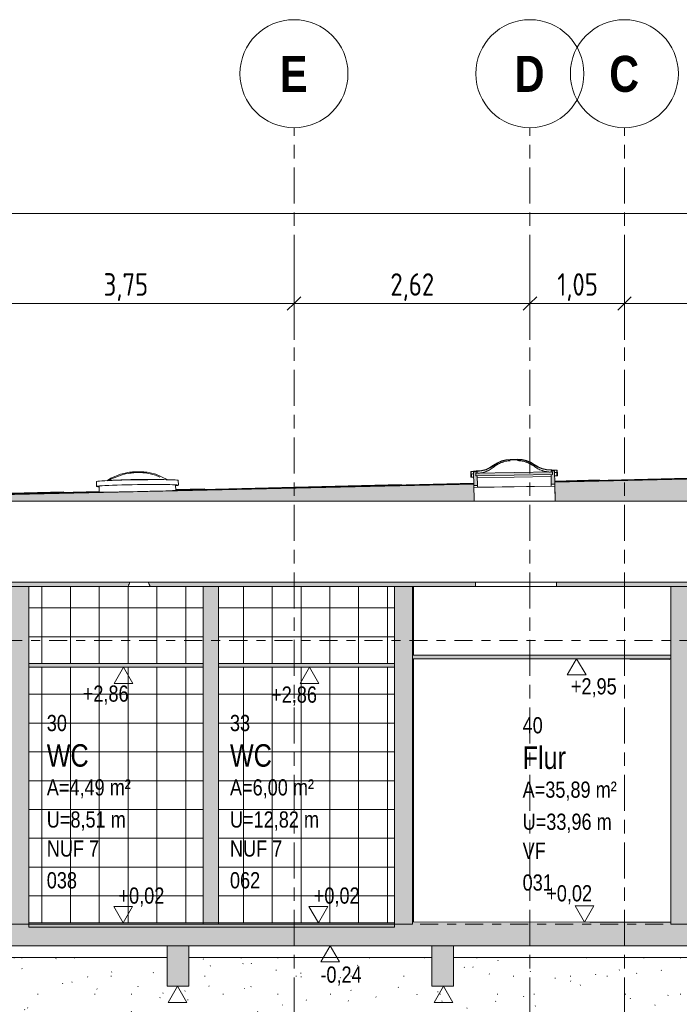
# Model space of a CAD drawing. Header units: metres. Extents: x -28 to 176, y -14 to 869.
# Tile 57 of 60: x 85 to 92, y -4 to 7. Entities that reach past the tile are written whole.
import ezdxf

# ---------------------------------------------------------------- set-up
doc = ezdxf.new("R2010")
doc.units = ezdxf.units.M
doc.linetypes.add('_Ebene_', pattern=[0.4, 0.2, -0.1, 0, -0.1])
doc.linetypes.add('_Rasterlinie_', pattern=[0.75, 0.4, -0.1, 0.15, -0.1])
for name, color, linetype, lineweight in [('A_Bem', 7, 'Continuous', 5), ('A_Bem-100', 7, 'Continuous', 5), ('A_Ebenen', 130, 'Continuous', 5), ('A_Fenster', 45, 'Continuous', 5), ('A_Geschossdecken', 7, 'Continuous', 5), ('A_Geschossdecken_Oberflächenschraffur', 7, 'Continuous', 5), ('A_Geschossdecken_Schraffur', 7, 'Continuous', 5), ('A_Hoehenkoten', 124, 'Continuous', 5), ('A_Linien_Feine Linien', 7, 'Continuous', 5), ('A_Raster', 128, 'Continuous', 5), ('A_Raum-Txt', 16, 'Continuous', 5), ('A_Skelettbau_Tragwerk Stahlbeton', 142, 'Continuous', 5), ('A_Wand', 244, 'Continuous', 5), ('A_Wand_Schraff', 1, 'Continuous', 5), ('A_Wände_Oberflächenschraffur', 244, 'Continuous', 5)]:
    doc.layers.add(name, color=color, linetype=linetype, lineweight=lineweight)
doc.styles.add('Arial', font='arial.ttf', dxfattribs={"width": 0.8, "height": 0.18})
doc.styles.add('Arial Narrow_B', font='txt', dxfattribs={"height": 0.4})
doc.styles.add('Arial_B', font='txt', dxfattribs={"width": 0.8, "height": 0.25})
doc.styles.add('ISOCPEUR_1', font='isocpeur.ttf', dxfattribs={"width": 0.8, "height": 0.25})
doc.dimstyles.new('BLB-Standard_2_5_Aussen', dxfattribs={"dimscale": 0.3048, "dimtxt": 0.248995, "dimasz": 0.492126, "dimexe": 1.32874, "dimexo": 0.0625, "dimgap": 0.032808, "dimtad": 1, "dimrnd": 0.001, "dimzin": 0, "dimdsep": 46, "dimtxsty": 'ISOCPEUR_1', "dimblk1": 'OBLIQUE', "dimblk2": 'OBLIQUE', "dimsah": 1, "dimcen": 0.09, "dimdle": 0.164042, "dimazin": 0, "dimtfac": 1, "dimtdec": 4, "dimtix": 1, "dimtmove": 0, "dimatfit": 3, "dimfxl": 1.32874, "dimfxlon": 1, "dimtvp": 1, "dimtolj": 1, "dimtzin": 0, "dimarcsym": 2})
pattern_1 = [(0, (89.25818, 18.958), (0, 0.32), []), (90, (89.2581758, 18.958), (-0.002, 1e-19), [])]
pattern_2 = [(0, (65.62118, 18.958), (0, 0.32), []), (90, (65.62118, 18.958), (-0.32, 2e-17), [])]

# ---------------------------------------------------------------- blocks, each defined once
blk = doc.blocks.new('FE Dachkuppel rechteckig - 2400 x 900-8070050-D')
at = {"layer": 'A_Fenster', "lineweight": 9}
for points in [[(17.697, 2.193), (17.702, 2.194), (17.701, 2.229), (17.766, 2.235), (17.816, 2.24), (17.865, 2.253), (17.91, 2.273), (17.993, 2.327), (18.038, 2.347), (18.085, 2.359), (18.133, 2.364), (18.226, 2.365), (18.263, 2.362), (18.311, 2.351), (18.356, 2.333), (18.44, 2.282), (18.487, 2.263), (18.536, 2.252), (18.651, 2.245), (18.652, 2.209), (18.657, 2.209), (18.656, 2.249), (18.586, 2.253), (18.537, 2.256), (18.488, 2.267), (18.443, 2.286), (18.358, 2.337), (18.312, 2.356), (18.264, 2.367), (18.215, 2.37), (18.133, 2.369), (18.084, 2.364), (18.036, 2.352), (17.991, 2.331), (17.908, 2.277), (17.863, 2.257), (17.815, 2.245), (17.696, 2.233), (17.696, 2.208)], [(17.752, 2.185), (18.602, 2.199), (18.601, 2.229), (17.751, 2.215), (17.751, 2.208)]]:
    blk.add_hatch(color=253, dxfattribs=at).paths.add_polyline_path(points, flags=0)
h = blk.add_hatch(color=253, dxfattribs=at)
h.paths.add_polyline_path([(17.729, 2.079), (17.769, 2.08), (17.767, 2.185), (17.752, 2.185), (17.751, 2.215), (17.766, 2.215), (17.766, 2.23), (17.726, 2.226), (17.726, 2.208)], flags=0)
h.paths.add_polyline_path([(18.588, 2.093), (18.628, 2.094), (18.626, 2.24), (18.586, 2.243), (18.586, 2.228), (18.601, 2.229), (18.602, 2.199), (18.587, 2.198)], flags=0)
at = {"layer": 'A_Fenster', "color": 250, "lineweight": 9}
for p, q in [((18.215, 2.37), (18.133, 2.369)), ((18.133, 2.364), (18.215, 2.365)), ((17.756, 2.24), (17.696, 2.233)), ((17.696, 2.233), (17.697, 2.193)), ((17.696, 2.233), (17.696, 2.211)), ((17.696, 2.211), (17.697, 2.171)), ((17.697, 2.193), (17.702, 2.194)), ((17.697, 2.171), (17.697, 2.193)), ((17.701, 2.229), (17.756, 2.235)), ((17.702, 2.194), (17.701, 2.229)), ((17.702, 2.206), (17.726, 2.21)), ((17.702, 2.206), (17.727, 2.207)), ((17.702, 2.194), (17.702, 2.171)), ((17.766, 2.23), (17.726, 2.226)), ((17.726, 2.226), (17.729, 2.079)), ((17.726, 2.226), (17.726, 2.204)), ((17.726, 2.204), (17.728, 2.1)), ((18.601, 2.229), (17.751, 2.215)), ((17.752, 2.185), (17.751, 2.215)), ((17.751, 2.215), (17.766, 2.215)), ((17.751, 2.215), (17.752, 2.185)), ((17.752, 2.185), (18.602, 2.199)), ((17.766, 2.24), (17.756, 2.24)), ((17.756, 2.235), (17.766, 2.235)), ((17.756, 2.229), (17.756, 2.235)), ((17.766, 2.215), (17.766, 2.23)), ((18.596, 2.253), (18.586, 2.253)), ((18.586, 2.248), (18.596, 2.248)), ((18.626, 2.24), (18.586, 2.243)), ((18.586, 2.243), (18.586, 2.228)), ((18.586, 2.243), (18.586, 2.228)), ((18.586, 2.228), (18.601, 2.229)), ((18.602, 2.199), (18.587, 2.198)), ((18.587, 2.198), (18.588, 2.093)), ((18.587, 2.198), (18.587, 2.177)), ((18.656, 2.249), (18.596, 2.253)), ((18.596, 2.248), (18.651, 2.245)), ((18.596, 2.248), (18.596, 2.243)), ((18.601, 2.229), (18.602, 2.199)), ((18.602, 2.199), (18.601, 2.229)), ((18.628, 2.094), (18.626, 2.24)), ((18.626, 2.224), (18.651, 2.222)), ((18.626, 2.221), (18.651, 2.222)), ((18.651, 2.245), (18.652, 2.209)), ((18.651, 2.222), (18.651, 2.245)), ((18.651, 2.222), (18.652, 2.186)), ((18.652, 2.209), (18.657, 2.209)), ((18.652, 2.186), (18.652, 2.209)), ((18.657, 2.209), (18.656, 2.249)), ((18.657, 2.209), (18.657, 2.186)), ((17.697, 2.171), (17.727, 2.171)), ((17.702, 2.171), (17.727, 2.171)), ((17.729, 2.079), (17.769, 2.08)), ((17.767, 2.185), (17.752, 2.185)), ((17.769, 2.08), (17.767, 2.185)), ((18.587, 2.177), (17.767, 2.164)), ((17.769, 2.059), (17.769, 2.08)), ((18.587, 2.177), (18.589, 2.072)), ((18.588, 2.093), (18.628, 2.094)), ((18.588, 2.093), (18.589, 2.072)), ((18.627, 2.186), (18.652, 2.186)), ((18.627, 2.186), (18.657, 2.186)), ((18.629, 2.072), (18.628, 2.094)), ((17.729, 2.057), (18.629, 2.072)), ((18.589, 2.072), (17.769, 2.059))]:
    blk.add_line(p, q, dxfattribs=at)
at = {"layer": 'A_Fenster', "color": 250, "lineweight": 9, "flags": 128}
for points in [[(17.949, 2.304), (17.908, 2.277), (17.863, 2.257), (17.815, 2.245), (17.766, 2.24)], [(17.766, 2.235), (17.816, 2.24), (17.865, 2.253), (17.91, 2.273), (17.953, 2.3)], [(18.133, 2.369), (18.084, 2.364), (18.036, 2.352), (17.991, 2.331), (17.949, 2.304)], [(17.953, 2.3), (17.993, 2.327), (18.038, 2.347), (18.085, 2.359), (18.133, 2.364)], [(18.4, 2.312), (18.358, 2.337), (18.312, 2.356), (18.264, 2.367), (18.215, 2.37)], [(18.215, 2.365), (18.263, 2.362), (18.311, 2.351), (18.356, 2.333), (18.397, 2.308)], [(18.397, 2.308), (18.44, 2.282), (18.487, 2.263), (18.536, 2.252), (18.586, 2.248)], [(18.586, 2.253), (18.537, 2.256), (18.488, 2.267), (18.443, 2.286), (18.4, 2.312)]]:
    blk.add_lwpolyline(points, dxfattribs=at)
at = {"layer": 'A_Fenster', "color": 250, "lineweight": 9}
for points, knots in [([(17.953, 2.285), (17.959, 2.29), (17.972, 2.3), (17.993, 2.313), (18.015, 2.324), (18.034, 2.332), (18.049, 2.338), (18.065, 2.343), (18.085, 2.348), (18.109, 2.352), (18.125, 2.353), (18.133, 2.353)], [0, 0, 0, 0, 0.125, 0.25, 0.375, 0.5, 0.5625, 0.625, 0.75, 0.875, 1, 1, 1, 1]), ([(18.215, 2.355), (18.223, 2.354), (18.24, 2.354), (18.264, 2.35), (18.284, 2.346), (18.299, 2.342), (18.311, 2.338), (18.323, 2.334), (18.338, 2.328), (18.356, 2.319), (18.377, 2.306), (18.391, 2.297), (18.398, 2.292)], [-1, -1, -1, -1, -0.875, -0.75, -0.625, -0.5625, -0.5, -0.4375, -0.375, -0.25, -0.125, 0, 0, 0, 0]), ([(17.775, 2.214), (17.78, 2.215), (17.794, 2.216), (17.816, 2.22), (17.837, 2.225), (17.853, 2.23), (17.865, 2.234), (17.877, 2.239), (17.892, 2.246), (17.911, 2.256), (17.932, 2.269), (17.946, 2.279), (17.953, 2.285)], [0.0431953, 0.0431953, 0.0431953, 0.0431953, 0.125, 0.25, 0.375, 0.4375, 0.5, 0.5625, 0.625, 0.75, 0.875, 1, 1, 1, 1]), ([(18.398, 2.292), (18.404, 2.287), (18.418, 2.277), (18.44, 2.264), (18.463, 2.253), (18.483, 2.246), (18.499, 2.241), (18.515, 2.236), (18.536, 2.232), (18.558, 2.229), (18.572, 2.228), (18.577, 2.228)], [-1, -1, -1, -1, -0.875, -0.75, -0.625, -0.5, -0.4375, -0.375, -0.25, -0.125, -0.043414, -0.043414, -0.043414, -0.043414])]:
    blk.add_open_spline(points, degree=3, knots=knots, dxfattribs=at)
blk = doc.blocks.new('FE Dachkuppel rund - Ø_850 _1000_-8070057-D')
at = {"layer": 'A_Fenster', "color": 250, "lineweight": 9}
for p, q in [((13.536, 2.121), (13.537, 2.067)), ((13.536, 2.121), (13.536, 2.121)), ((13.7, 2.135), (13.607, 2.129)), ((14.376, 2.142), (14.283, 2.144)), ((14.418, 2.022), (14.417, 2.086)), ((14.447, 2.082), (14.446, 2.136)), ((13.542, 2.067), (13.542, 2.067)), ((13.567, 2.072), (13.568, 2.003))]:
    blk.add_line(p, q, dxfattribs=at)
at = {"layer": 'A_Fenster', "color": 250, "lineweight": 9, "flags": 128}
for points in [[(14.331, 2.143), (14.195, 2.203), (14.133, 2.219), (14.099, 2.225), (14.078, 2.228), (14.063, 2.229), (14.052, 2.23), (14.044, 2.231), (14.038, 2.231), (14.033, 2.232), (14.028, 2.232), (14.025, 2.232), (14.022, 2.232), (14.019, 2.232), (14.016, 2.232), (14.014, 2.232), (14.012, 2.232), (14.011, 2.232), (14.009, 2.232), (14.007, 2.232), (14.006, 2.232), (14.005, 2.232), (14.004, 2.232), (14.003, 2.232), (14.001, 2.232), (14, 2.232), (13.999, 2.232), (13.999, 2.232), (13.998, 2.232), (13.997, 2.232), (13.996, 2.232), (13.995, 2.232), (13.994, 2.232), (13.994, 2.232), (13.993, 2.232), (13.992, 2.232), (13.991, 2.232), (13.991, 2.232), (13.99, 2.232), (13.989, 2.232), (13.988, 2.232), (13.988, 2.232), (13.987, 2.232), (13.986, 2.232), (13.985, 2.232), (13.985, 2.232), (13.984, 2.232), (13.983, 2.232), (13.982, 2.232), (13.981, 2.232), (13.98, 2.232), (13.979, 2.232), (13.978, 2.232), (13.977, 2.232), (13.976, 2.232), (13.975, 2.232), (13.974, 2.232), (13.972, 2.232), (13.971, 2.232), (13.969, 2.232), (13.968, 2.232), (13.966, 2.231), (13.964, 2.231), (13.961, 2.231), (13.959, 2.231), (13.956, 2.231), (13.952, 2.231), (13.948, 2.23), (13.943, 2.23), (13.937, 2.229), (13.929, 2.228), (13.92, 2.227), (13.906, 2.226), (13.887, 2.223), (13.858, 2.217), (13.806, 2.203), (13.696, 2.158), (13.651, 2.132)], [(14.24, 2.172), (14.194, 2.193), (14.132, 2.209), (14.098, 2.215), (14.077, 2.218), (14.062, 2.219), (14.052, 2.22), (14.044, 2.221), (14.037, 2.221), (14.032, 2.222), (14.028, 2.222), (14.024, 2.222), (14.021, 2.222), (14.019, 2.222), (14.016, 2.222), (14.014, 2.222), (14.012, 2.222), (14.01, 2.222), (14.009, 2.222), (14.007, 2.222), (14.006, 2.222), (14.005, 2.222), (14.004, 2.222), (14.003, 2.222), (14.001, 2.222), (14, 2.222), (14, 2.222), (13.999, 2.222), (13.998, 2.222), (13.997, 2.222), (13.996, 2.222), (13.995, 2.222), (13.994, 2.222), (13.994, 2.222), (13.993, 2.222), (13.992, 2.222), (13.991, 2.222), (13.991, 2.222), (13.99, 2.222), (13.989, 2.222), (13.989, 2.222), (13.988, 2.222), (13.987, 2.222), (13.986, 2.222), (13.986, 2.222), (13.985, 2.222), (13.984, 2.222), (13.983, 2.222), (13.982, 2.222), (13.981, 2.222), (13.981, 2.222), (13.98, 2.222), (13.979, 2.222), (13.978, 2.222), (13.977, 2.222), (13.975, 2.222), (13.974, 2.222), (13.973, 2.222), (13.971, 2.222), (13.97, 2.222), (13.968, 2.222), (13.966, 2.221), (13.964, 2.221), (13.962, 2.221), (13.959, 2.221), (13.956, 2.221), (13.953, 2.221), (13.949, 2.22), (13.944, 2.22), (13.938, 2.219), (13.931, 2.219), (13.921, 2.217), (13.908, 2.216), (13.89, 2.213), (13.861, 2.207), (13.811, 2.194), (13.705, 2.151), (13.674, 2.133)]]:
    blk.add_lwpolyline(points, dxfattribs=at)
at = {"layer": 'A_Fenster', "color": 250, "lineweight": 9}
for centre, major_axis, start_param, end_param in [((13.991, 2.129), (0.455, 0.007), 6.282974, 9.424567), ((13.992, 2.075), (0.455, 0.007), 6.282974, 9.424567), ((13.992, 2.075), (0.45, 0.007), 6.282974, 9.424567), ((13.991, 2.135), (0.345, 0.006), 0.738987, 2.586983), ((13.991, 2.135), (0.345, 0.006), 0.738987, 2.586983), ((13.991, 2.135), (0.345, 0.006), 0.554187, 0.735896), ((13.991, 2.135), (0.345, 0.006), 0.554187, 0.735917), ((13.992, 2.075), (0.45, 0.007), 5.941037, 6.282974), ((13.992, 2.075), (0.455, 0.007), 5.915271, 6.282974), ((13.992, 2.075), (0.455, 0.007), 3.141381, 3.306728), ((13.992, 2.075), (0.455, 0.007), 3.315801, 3.509544), ((13.992, 2.075), (0.45, 0.007), 3.306728, 3.483754)]:
    blk.add_ellipse(centre, major_axis=major_axis, ratio=0.02802, start_param=start_param, end_param=end_param, dxfattribs=at)
blk = doc.blocks.new('Höhenkoten - leer-6237472-D')
at = {"layer": 'A_Hoehenkoten'}
for p, q in [((-13.609, -9.185), (-13.817, -9.185)), ((-13.713, -9.365), (-13.817, -9.185)), ((-13.713, -9.365), (-13.609, -9.185))]:
    blk.add_line(p, q, dxfattribs=at)
blk = doc.blocks.new('Raster - Raster-989695-D')
at = {"layer": 'A_Raster', "lineweight": 9}
blk.add_circle((-19.983, 6.654), 0.6, dxfattribs=at)
blk = doc.blocks.new('DIMBLOCK136-D')
at = {"layer": 'A_Bem-100'}
for p, q in [((84.194, 4.506), (84.194, 3.696)), ((84.194, 4.101), (84.194, 4.506)), ((87.944, 4.506), (87.944, 3.696)), ((87.944, 4.101), (87.944, 4.506)), ((84.194, 4.101), (87.944, 4.101))]:
    blk.add_line(p, q, dxfattribs=at)
at = {"layer": 'A_Bem-100', "lineweight": 9}
for p, q in [((84.194, 4.101), (84.269, 4.176)), ((87.944, 4.101), (88.019, 4.176)), ((84.194, 4.101), (84.119, 4.026)), ((87.944, 4.101), (87.869, 4.026))]:
    blk.add_line(p, q, dxfattribs=at)
at = {"layer": 'A_Bem-100', "color": 0, "insert": (85.829, 4.437), "char_height": 0.25, "width": 0.57664, "attachment_point": 1, "line_spacing_factor": 1.149209, "style": 'ISOCPEUR_1'}
blk.add_mtext('3,75', dxfattribs=at)
blk = doc.blocks.new('_Oblique')
at = {"color": 0, "linetype": 'ByBlock', "lineweight": -2}
blk.add_line((-0.5, -0.5), (0.5, 0.5), dxfattribs=at)
blk = doc.blocks.new('DIMBLOCK137-D')
at = {"layer": 'A_Bem-100'}
for p, q in [((87.944, 4.506), (87.944, 3.696)), ((87.944, 4.101), (87.944, 4.506)), ((90.564, 4.506), (90.564, 3.696)), ((90.564, 4.101), (90.564, 4.506)), ((87.944, 4.101), (90.564, 4.101))]:
    blk.add_line(p, q, dxfattribs=at)
at = {"layer": 'A_Bem-100', "lineweight": 9}
for p, q in [((87.944, 4.101), (88.019, 4.176)), ((90.564, 4.101), (90.639, 4.176)), ((87.944, 4.101), (87.869, 4.026)), ((90.564, 4.101), (90.489, 4.026))]:
    blk.add_line(p, q, dxfattribs=at)
at = {"layer": 'A_Bem-100', "color": 0, "insert": (89.014, 4.437), "char_height": 0.25, "width": 0.57664, "attachment_point": 1, "line_spacing_factor": 1.149209, "style": 'ISOCPEUR_1'}
blk.add_mtext('2,62', dxfattribs=at)
blk = doc.blocks.new('DIMBLOCK138-D')
at = {"layer": 'A_Bem-100'}
for p, q in [((90.564, 4.506), (90.564, 3.696)), ((90.564, 4.101), (90.564, 4.506)), ((91.614, 4.506), (91.614, 3.696)), ((91.614, 4.101), (91.614, 4.506)), ((90.564, 4.101), (91.614, 4.101))]:
    blk.add_line(p, q, dxfattribs=at)
at = {"layer": 'A_Bem-100', "lineweight": 9}
for p, q in [((90.564, 4.101), (90.639, 4.176)), ((91.614, 4.101), (91.689, 4.176)), ((90.564, 4.101), (90.489, 4.026)), ((91.614, 4.101), (91.539, 4.026))]:
    blk.add_line(p, q, dxfattribs=at)
at = {"layer": 'A_Bem-100', "color": 0, "insert": (90.868, 4.437), "char_height": 0.25, "width": 0.52883, "attachment_point": 1, "line_spacing_factor": 1.149209, "style": 'ISOCPEUR_1'}
blk.add_mtext('1,05', dxfattribs=at)
blk = doc.blocks.new('DIMBLOCK139-D')
at = {"layer": 'A_Bem-100'}
for p, q in [((91.614, 4.506), (91.614, 3.696)), ((91.614, 4.101), (91.614, 4.506)), ((94.404, 4.506), (94.404, 3.696)), ((94.404, 4.101), (94.404, 4.506)), ((91.614, 4.101), (94.404, 4.101))]:
    blk.add_line(p, q, dxfattribs=at)
at = {"layer": 'A_Bem-100', "lineweight": 9}
for p, q in [((91.614, 4.101), (91.689, 4.176)), ((94.404, 4.101), (94.479, 4.176)), ((91.614, 4.101), (91.539, 4.026)), ((94.404, 4.101), (94.329, 4.026))]:
    blk.add_line(p, q, dxfattribs=at)
at = {"layer": 'A_Bem-100', "color": 0, "insert": (92.769, 4.437), "char_height": 0.25, "width": 0.57664, "attachment_point": 1, "line_spacing_factor": 1.149209, "style": 'ISOCPEUR_1'}
blk.add_mtext('2,79', dxfattribs=at)
blk = doc.blocks.new('DIMBLOCK141-D')
at = {"layer": 'A_Bem-100'}
for p, q in [((47.796, 4.696), (47.796, 5.506)), ((95.158, 4.696), (95.158, 5.506)), ((47.746, 5.101), (95.208, 5.101)), ((47.796, 5.101), (47.796, 4.696)), ((95.158, 5.101), (95.158, 4.696))]:
    blk.add_line(p, q, dxfattribs=at)
at = {"layer": 'A_Bem-100', "lineweight": 9}
for p, q in [((47.796, 5.101), (47.871, 5.176)), ((95.158, 5.101), (95.233, 5.176)), ((47.796, 5.101), (47.721, 5.026)), ((95.158, 5.101), (95.083, 5.026))]:
    blk.add_line(p, q, dxfattribs=at)
at = {"layer": 'A_Bem-100', "color": 0, "insert": (71.114, 5.437), "char_height": 0.25, "width": 0.87242, "attachment_point": 1, "line_spacing_factor": 1.149209, "style": 'ISOCPEUR_1'}
blk.add_mtext('47,36\\A2\\H0.5x;\\S3^  ;\\H2x;', dxfattribs=at)

msp = doc.modelspace()

# ---------------------------------------------------------------- hatches: boundary and pattern name
at = {"layer": 'A_Geschossdecken_Oberflächenschraffur'}
h = msp.add_hatch(dxfattribs=at)
h.set_pattern_fill('FP_87', color=9, style=0, pattern_type=2)
h.set_pattern_definition([(1.427, (91.601176, 2.137), (-0.189065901, 0.0002917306), [])])
h.paths.add_polyline_path([(84.672, 1.9754), (89.9405, 2.0946), (89.9399, 2.1089), (86.6288, 2.034), (86.6289, 2.0229), (86.5761, 2.0205), (86.4062, 2.0154), (86.0659, 2.0075), (85.8148, 2.0035), (85.782, 2.0044), (85.782, 2.0089), (84.6881, 1.9759)], flags=0)
h.paths.add_polyline_path([(90.8403, 2.115), (94.815, 2.2049), (94.1807, 2.2049), (90.8401, 2.1293), (90.8402, 2.1206)], flags=0)
h = msp.add_hatch(dxfattribs=at)
h.set_pattern_fill('FP_85', color=9, style=0, pattern_type=2)
h.set_pattern_definition([(358.618, (73.546176, 2.07), (0.547275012, 0.004802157), [])])
h.paths.add_polyline_path([(59.1552, 1.9455), (61.4952, 1.9487), (61.4951, 1.9657), (59.2788, 1.9466)], flags=0)
h.paths.add_polyline_path([(62.8952, 1.9492), (65.4965, 1.9517), (65.4964, 1.9794), (62.8952, 1.9769), (62.8952, 1.9499)], flags=0)
h.paths.add_polyline_path([(66.8965, 1.953), (67.0306, 1.9532), (69.4914, 1.9556), (69.4913, 1.9833), (66.8965, 1.9808), (66.8965, 1.9635)], flags=0)
h.paths.add_polyline_path([(70.8914, 1.9569), (71.0099, 1.957), (73.4868, 1.9595), (73.4859, 1.9872), (70.8914, 1.9847), (70.8914, 1.9673)], flags=0)
h.paths.add_polyline_path([(74.887, 1.9608), (77.5018, 1.9634), (77.5009, 1.9911), (77.5002, 1.9911), (74.8865, 1.9885), (74.8868, 1.9711)], flags=0)
h.paths.add_polyline_path([(78.9019, 1.9647), (81.5927, 1.9683), (81.5922, 1.9951), (78.9015, 1.9925), (78.9018, 1.9694)], flags=0)
h.paths.add_polyline_path([(82.4389, 1.9682), (83.1819, 1.9689), (84.4305, 1.9701), (84.4694, 1.9722), (84.2253, 1.9709), (83.9621, 1.9719), (83.8254, 1.9745), (83.8015, 1.9764), (83.8015, 1.9778), (83.8012, 1.9972), (82.4421, 1.9959), (82.4426, 1.9691), (82.4389, 1.9682)], flags=0)
h.paths.add_polyline_path([(84.6487, 1.9809), (85.0037, 1.9984), (84.6484, 1.9981), (84.6486, 1.983)], flags=0)
h = msp.add_hatch(dxfattribs=at)
h.set_pattern_fill('FP_86', color=9, style=0, pattern_type=2)
h.set_pattern_definition([(1.416, (86.753176, 2.085), (-0.211059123, -0.000215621), [])])
h.paths.add_polyline_path([(84.4305, 1.9701), (84.7515, 1.9778), (85.7819, 2.0101), (85.7819, 2.0154), (85.7819, 2.0154), (84.9744, 1.9969), (84.6487, 1.9803), (84.6487, 1.9785), (84.6045, 1.9764), (84.435, 1.9703)], flags=0)
at = {"layer": 'A_Geschossdecken_Schraffur', "lineweight": 9}
h = msp.add_hatch(color=253, dxfattribs=at)
h.paths.add_polyline_path([(83.1819, 0.9549), (86.1025, 0.9549), (86.1184, 1.0049), (82.5483, 1.0049), (82.5599, 0.9549)], flags=0)
h.paths.add_polyline_path([(81.3093, 0.9549), (81.5122, 0.9549), (81.5221, 1.0049), (78.9176, 1.0049), (78.9184, 0.9549), (80.373, 0.9549)], flags=0)
h.paths.add_polyline_path([(95.1584, 0.9549), (95.1584, 2.2049), (94.815, 2.2049), (90.8403, 2.115), (90.8437, 1.9049), (94.8355, 1.9049), (94.8355, 1.0049), (90.8584, 1.0049), (90.8593, 0.9549), (94.8355, 0.9549)], flags=0)
h.paths.add_polyline_path([(47.7085, 0.9549), (49.5198, 0.9549), (49.52, 1.0049), (47.7085, 1.0049)], flags=0)
h.paths.add_polyline_path([(58.581, 0.9549), (61.4958, 0.9549), (61.4958, 1.0049), (58.5702, 1.0049)], flags=0)
h.paths.add_polyline_path([(54.0169, 0.9549), (54.0231, 1.0049), (52.5312, 1.0049), (52.5384, 0.9549), (53.2201, 0.9549)], flags=0)
h.paths.add_polyline_path([(56.9653, 0.9549), (57.5578, 0.9549), (57.5687, 1.0049), (56.419, 1.0049), (56.426, 0.9549)], flags=0)
h.paths.add_polyline_path([(54.4786, 0.9549), (56.0165, 0.9549), (56.0235, 1.0049), (54.4723, 1.0049)], flags=0)
h.paths.add_polyline_path([(89.7361, 0.9549), (89.9591, 0.9549), (89.9583, 1.0049), (86.3268, 1.0049), (86.3366, 0.9778), (86.3443, 0.9549), (87.8635, 0.9549)], flags=0)
h.paths.add_polyline_path([(77.5183, 0.9549), (77.5174, 1.0049), (74.9026, 1.0049), (74.9034, 0.9549), (76.6278, 0.9549)], flags=0)
h.paths.add_polyline_path([(73.5032, 0.9549), (73.5024, 1.0049), (70.892, 1.0049), (70.892, 0.9549), (72.8826, 0.9549)], flags=0)
h.paths.add_polyline_path([(69.492, 0.9549), (69.492, 1.0049), (66.8971, 1.0049), (66.8971, 0.9549), (69.1373, 0.9549)], flags=0)
h.paths.add_polyline_path([(51.3475, 0.9549), (52.0306, 0.9549), (52.0382, 1.0049), (50.42, 1.0049), (50.4198, 0.9549)], flags=0)
h.paths.add_polyline_path([(62.8958, 0.9549), (65.4971, 0.9549), (65.4971, 1.0049), (62.8958, 1.0049)], flags=0)
h.paths.add_polyline_path([(82.4256, 1.9049), (89.9436, 1.9049), (89.9405, 2.0946), (84.4305, 1.9701), (82.4389, 1.9674), (82.4389, 1.9667), (82.3581, 1.9653), (82.3593, 1.9049), (82.4093, 1.9049)], flags=0)
h.paths.add_polyline_path([(52.3281, 1.9049), (54.1565, 1.9049), (54.1564, 1.9281), (52.3165, 1.9349), (52.3271, 1.9082)], flags=0)
h.paths.add_polyline_path([(81.678, 1.9049), (81.6775, 1.9542), (81.5966, 1.9529), (81.5964, 1.9673), (78.9019, 1.9647), (78.9029, 1.9049), (81.6465, 1.9049)], flags=0)
h.paths.add_polyline_path([(52.0497, 1.9049), (52.2484, 1.9049), (52.2523, 1.9154), (52.2603, 1.9349), (51.2305, 1.9349), (51.2305, 1.9394), (50.4236, 1.9426), (50.4235, 1.9049), (51.8156, 1.9049)], flags=0)
h.paths.add_polyline_path([(77.0959, 1.9049), (77.5027, 1.9049), (77.5018, 1.9634), (74.887, 1.9608), (74.8879, 1.9049), (76.6278, 1.9049)], flags=0)
h.paths.add_polyline_path([(54.339, 1.9049), (57.7363, 1.9049), (57.7364, 1.9289), (57.6541, 1.9289), (57.6541, 1.9455), (57.3837, 1.9455), (56.4972, 1.9374), (54.7416, 1.9258), (54.3381, 1.9274), (54.3385, 1.9154)], flags=0)
h.paths.add_polyline_path([(73.3507, 1.9049), (73.4877, 1.9049), (73.4868, 1.9595), (70.8914, 1.9569), (70.8914, 1.9049), (73.3459, 1.9049)], flags=0)
h.paths.add_polyline_path([(69.1373, 1.9049), (69.4914, 1.9049), (69.4914, 1.9556), (66.8965, 1.953), (66.8965, 1.9049), (67.2647, 1.9049)], flags=0)
h.paths.add_polyline_path([(65.3921, 1.9049), (65.4965, 1.9049), (65.4965, 1.9517), (62.8952, 1.9492), (62.8953, 1.9049), (65.3744, 1.9049)], flags=0)
h.paths.add_polyline_path([(47.8642, 1.9049), (49.5235, 1.9049), (49.5236, 1.946), (47.7085, 1.9528), (47.7085, 1.9049), (47.7772, 1.9049)], flags=0)
h.paths.add_polyline_path([(61.1787, 1.9049), (61.4953, 1.9049), (61.4952, 1.9478), (58.4847, 1.9455), (58.4848, 1.9289), (58.4025, 1.9289), (58.4025, 1.9049), (60.7105, 1.9049)], flags=0)
for points in [[(92.1276, 0.1515), (92.1276, 0.1915), (91.2308, 0.1942), (89.2595, 0.1942), (89.2595, 0.1542), (91.2308, 0.1542)], [(85.9909, 0.0599), (86.9361, 0.0599), (86.9361, 0.0999), (85.0001, 0.0999), (85.0001, 0.0599)], [(87.1061, 0.0599), (89.0595, 0.0599), (89.0595, 0.0999), (87.1061, 0.0999)], [(82.6391, -3.0351), (94.9564, -3.0351), (94.9564, -2.7951), (82.6391, -2.7951)], [(85.9909, -2.8301), (89.0595, -2.8301), (89.0595, -2.7801), (85.0001, -2.7801), (85.0001, -2.8301)], [(92.1276, -2.7951), (92.1276, -2.7751), (91.2308, -2.772), (89.2595, -2.7679), (89.2595, -2.7951), (89.7361, -2.7951)]]:
    msp.add_hatch(color=253, dxfattribs=at).paths.add_polyline_path(points, flags=0)
at = {"layer": 'A_Skelettbau_Tragwerk Stahlbeton'}
for points in [[(86.536, -3.4851), (86.776, -3.4851), (86.776, -3.0351), (86.536, -3.0351)], [(89.476, -3.4851), (89.716, -3.4851), (89.716, -3.0351), (89.476, -3.0351)]]:
    msp.add_hatch(color=8, dxfattribs=at).paths.add_polyline_path(points, flags=0)
at = {"layer": 'A_Wand_Schraff', "lineweight": 9}
for points in [[(84.7851, -2.7951), (85.0001, -2.7951), (85.0001, 0.9549), (84.7851, 0.9549), (84.7851, -1.894)], [(86.9361, -2.7951), (87.1061, -2.7951), (87.1061, 0.9549), (86.9361, 0.9549), (86.9361, 0.4502)], [(89.0595, -2.7951), (89.2595, -2.7951), (89.2595, 0.9549), (89.0595, 0.9549), (89.0595, 0.4502)], [(92.1276, -2.7951), (92.3076, -2.7951), (92.3076, 0.9549), (92.1276, 0.9549), (92.1276, 0.4502)]]:
    msp.add_hatch(color=253, dxfattribs=at).paths.add_polyline_path(points, flags=0)
at = {"layer": 'A_Wände_Oberflächenschraffur'}
h = msp.add_hatch(dxfattribs=at)
h.set_pattern_fill('FP_65', color=133, style=0, pattern_type=2)
h.set_pattern_definition(pattern_2)
h.paths.add_polyline_path([(85.0085, -2.7801), (86.9361, -2.7801), (86.9361, 0.0599), (85.0001, 0.0599), (85.0001, -2.7801), (85.0078, -2.7801)], flags=0)
h.paths.add_polyline_path([(89.0595, -2.7801), (89.0595, 0.0599), (87.1061, 0.0599), (87.1061, -2.7801), (89.0509, -2.7801)], flags=0)
h.paths.add_polyline_path([(85.0001, 0.0999), (86.9361, 0.0999), (86.9361, 0.9549), (85.0001, 0.9549), (85.0001, 0.4502)], flags=0)
h.paths.add_polyline_path([(89.0595, 0.0999), (89.0595, 0.9549), (87.1061, 0.9549), (87.1061, 0.0999), (87.5513, 0.0999)], flags=0)
h = msp.add_hatch(dxfattribs=at)
h.set_pattern_fill('FP_65', color=133, style=0, pattern_type=2)
h.set_pattern_definition(pattern_2)
h.paths.add_polyline_path([(85.0085, -2.7801), (86.9361, -2.7801), (86.9361, 0.0599), (85.0001, 0.0599), (85.0001, -2.7801), (85.0078, -2.7801)], flags=0)
h.paths.add_polyline_path([(89.0595, -2.7801), (89.0595, 0.0599), (87.1061, 0.0599), (87.1061, -2.7801), (89.0509, -2.7801)], flags=0)
h.paths.add_polyline_path([(85.0001, 0.0999), (86.9361, 0.0999), (86.9361, 0.9549), (85.0001, 0.9549), (85.0001, 0.4502)], flags=0)
h.paths.add_polyline_path([(89.0595, 0.0999), (89.0595, 0.9549), (87.1061, 0.9549), (87.1061, 0.0999), (87.5513, 0.0999)], flags=0)
h = msp.add_hatch(dxfattribs=at)
h.set_pattern_fill('FP_64', color=133, style=0, pattern_type=2)
h.set_pattern_definition(pattern_1)
edge = h.paths.add_edge_path(flags=0)
edge.add_line((89.2713, 0.145), (89.2595, 0.1542))
edge.add_line((89.2595, 0.1542), (89.2595, -2.7679))
edge.add_line((89.2595, -2.7679), (89.2712, -2.7679))
edge.add_line((89.2712, -2.7679), (89.2713, -2.7679))
h.paths.add_polyline_path([(89.2595, 0.1942), (89.2713, 0.1942), (89.2713, 0.9549), (89.2595, 0.9549), (89.2595, 0.4502)], flags=0)
h = msp.add_hatch(dxfattribs=at)
h.set_pattern_fill('FP_64', color=133, style=0, pattern_type=2)
h.set_pattern_definition(pattern_1)
edge = h.paths.add_edge_path(flags=0)
edge.add_line((89.2713, 0.145), (89.2595, 0.1542))
edge.add_line((89.2595, 0.1542), (89.2595, -2.7679))
edge.add_line((89.2595, -2.7679), (89.2712, -2.7679))
edge.add_line((89.2712, -2.7679), (89.2713, -2.7679))
h.paths.add_polyline_path([(89.2595, 0.1942), (89.2713, 0.1942), (89.2713, 0.9549), (89.2595, 0.9549), (89.2595, 0.4502)], flags=0)
h = msp.add_hatch(dxfattribs=at)
h.set_pattern_fill('FP_62', style=0, pattern_type=2)
h.set_pattern_definition([(0, (65.61918, 18.958), (0.813, 0.203), [0.007, -0.603, 0.007, -0.603, -3.251]), (0, (65.61918, 18.958), (0.813, 0.203), [-1.219, 0.007, -1.212, 0.007, -0.603, -1.422]), (0, (65.61918, 18.958), (0.813, 0.203), [-3.048, 0.007, -0.4, 0.007, -1.009]), (120, (65.92418, 19.06), (-0.5823032, 0.6025787), [0.007, -0.603, 0.007, -0.603, -3.251]), (120, (65.92418, 19.06), (-0.5823032, 0.6025787), [-1.219, 0.007, -1.212, 0.007, -0.603, -1.422]), (120, (65.92418, 19.06), (-0.5823032, 0.6025787), [-3.048, 0.007, -0.4, 0.007, -1.009]), (240, (66.02618, 19.466), (-0.2306968, -0.8055787), [0.007, -0.603, 0.007, -0.603, -3.251]), (240, (66.02618, 19.466), (-0.2306968, -0.8055787), [-1.219, 0.007, -1.212, 0.007, -0.603, -1.422]), (240, (66.02618, 19.466), (-0.2306968, -0.8055787), [-3.048, 0.007, -0.4, 0.007, -1.009])])
h.paths.add_polyline_path([(78.7586, -6.9451), (88.4827, -6.9451), (88.4827, -4.9051), (90.0227, -4.9051), (90.0227, -6.9451), (94.1502, -6.9451), (94.1502, -3.1651), (92.656, -3.1651), (92.656, -3.4851), (92.416, -3.4851), (92.416, -3.1651), (89.716, -3.1651), (89.716, -3.4851), (89.476, -3.4851), (89.476, -3.1651), (86.776, -3.1651), (86.776, -3.4851), (86.536, -3.4851), (86.536, -3.1651), (83.8389, -3.1651), (83.8389, -3.4851), (83.5973, -3.4851), (83.5973, -3.1651), (80.9082, -3.1651), (80.907, -3.4851), (80.6658, -3.4851), (80.6658, -3.1651), (78.7586, -3.1651), (78.7586, -4.2382)], flags=0)

# ---------------------------------------------------------------- linework, layer by layer
at = {"layer": 'A_Ebenen', "color": 170, "linetype": '_Ebene_', "lineweight": 9}
for p, q in [((97.0457, 0.9549), (45.2253, 0.9549)), ((45.2253, 0.3549), (97.0457, 0.3549)), ((97.0457, -2.7951), (45.2253, -2.7951)), ((97.0457, -2.7951), (45.2253, -2.7951)), ((97.0457, -3.0351), (45.2253, -3.0351))]:
    msp.add_line(p, q, dxfattribs=at)
at = {"layer": 'A_Geschossdecken', "color": 250, "lineweight": 9}
for p, q in [((94.815, 2.2049), (90.8403, 2.115)), ((89.9405, 2.0946), (84.672, 1.9754)), ((89.9403, 2.1002), (89.9405, 2.0946)), ((89.9436, 1.9049), (89.9405, 2.0946)), ((90.8403, 2.115), (90.8437, 1.9049)), ((85.0039, 1.9984), (84.6487, 1.9809)), ((84.672, 1.9754), (85.782, 2.0089)), ((90.8408, 2.072), (90.8436, 1.9049)), ((89.9591, 0.9549), (89.9583, 1.0049)), ((90.8583, 1.0049), (90.8591, 0.9549)), ((90.8584, 1.0049), (90.8593, 0.9549)), ((82.5599, 0.9549), (86.1025, 0.9549)), ((86.3443, 0.9549), (95.1584, 0.9549)), ((91.2308, 0.1942), (89.2595, 0.1942)), ((89.2595, 0.1542), (91.2308, 0.1542)), ((89.2713, 0.145), (89.2595, 0.1542)), ((92.1276, 0.1915), (91.2308, 0.1942)), ((91.2308, 0.1542), (92.1276, 0.1515)), ((92.1168, 0.145), (91.2308, 0.1542)), ((86.9361, 0.0999), (85.0001, 0.0999)), ((85.0001, 0.0599), (86.9361, 0.0599)), ((89.0595, 0.0999), (87.1061, 0.0999)), ((87.1061, 0.0599), (89.0595, 0.0599)), ((89.2595, -2.7951), (84.7851, -2.7951)), ((89.0595, -2.7801), (85.0001, -2.7801)), ((85.0001, -2.7801), (85.0001, -2.8301)), ((85.0001, -2.8301), (89.0595, -2.8301)), ((89.0595, -2.8301), (89.0595, -2.7801)), ((89.2595, -2.7679), (89.2595, -2.7951)), ((91.2308, -2.772), (89.2595, -2.7679)), ((92.1276, -2.7751), (91.2308, -2.772)), ((92.1276, -2.7951), (92.1276, -2.7751)), ((94.8395, -2.7951), (92.1276, -2.7951)), ((80.9095, -3.0351), (94.9564, -3.0351)), ((86.536, -3.1651), (83.8389, -3.1651)), ((89.476, -3.1651), (86.776, -3.1651)), ((92.416, -3.1651), (89.716, -3.1651))]:
    msp.add_line(p, q, dxfattribs=at)
at = {"layer": 'A_Geschossdecken', "color": 250, "lineweight": 9, "flags": 128}
for points in [[(85.782, 2.0042), (85.7821, 2.0037), (85.7936, 2.0035), (85.8164, 2.0035), (85.8499, 2.0039), (85.893, 2.0044), (85.9446, 2.0053), (86.0034, 2.0063), (86.0677, 2.0076), (86.1357, 2.009), (86.2056, 2.0105)], [(86.2056, 2.0105), (86.2756, 2.0121), (86.3436, 2.0138), (86.4078, 2.0155), (86.4666, 2.0171), (86.5182, 2.0186), (86.5613, 2.02), (86.5947, 2.0212), (86.6174, 2.0221), (86.6289, 2.0229), (86.629, 2.0234)]]:
    msp.add_lwpolyline(points, dxfattribs=at)
at = {"layer": 'A_Geschossdecken', "color": 250, "lineweight": 9}
for points, knots in [([(86.1025, 0.9549), (86.1053, 0.9644), (86.1104, 0.9811), (86.1159, 0.9978), (86.1183, 1.0049)], [0, 0, 0, 0, 0.125, 0.22039463, 0.22039463, 0.22039463, 0.22039463]), ([(86.3268, 1.0049), (86.3274, 1.0035), (86.3335, 0.9869), (86.3393, 0.9702), (86.3443, 0.9549)], [0.78111987, 0.78111987, 0.78111987, 0.78111987, 0.8, 1, 1, 1, 1]), ([(86.2227, 0.9549), (86.2107, 0.9549), (86.1868, 0.9549), (86.1515, 0.9549), (86.1233, 0.9549), (86.1069, 0.9549), (86.1022, 0.9549)], [0, 0, 0, 0, 0.026315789, 0.052631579, 0.078947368, 0.089714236, 0.089714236, 0.089714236, 0.089714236]), ([(86.3446, 0.9549), (86.3351, 0.9549), (86.3153, 0.9549), (86.2852, 0.9549), (86.2541, 0.9549), (86.2332, 0.9549), (86.2227, 0.9549)], [0.909272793, 0.909272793, 0.909272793, 0.909272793, 0.930921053, 0.953947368, 0.976973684, 1, 1, 1, 1])]:
    msp.add_open_spline(points, degree=3, knots=knots, dxfattribs=at)
at = {"layer": 'A_Linien_Feine Linien'}
for p, q in [((94.8355, 1.9049), (47.6896, 1.9049)), ((47.6896, 1.0049), (94.8355, 1.0049))]:
    msp.add_line(p, q, dxfattribs=at)
at = {"layer": 'A_Raster', "linetype": '_Rasterlinie_', "lineweight": 9}
for p, q in [((87.9438, -12.7877), (87.9438, 6.0538)), ((90.5638, -12.7877), (90.5638, 6.0538)), ((91.6138, -12.7877), (91.6138, 6.0538))]:
    msp.add_line(p, q, dxfattribs=at)
at = {"layer": 'A_Skelettbau_Tragwerk Stahlbeton', "color": 250, "lineweight": 9}
for p, q in [((86.776, -3.0351), (86.536, -3.0351)), ((86.536, -3.0351), (86.536, -3.4851)), ((86.776, -3.4851), (86.776, -3.0351)), ((89.716, -3.0351), (89.476, -3.0351)), ((89.476, -3.0351), (89.476, -3.4851)), ((89.716, -3.4851), (89.716, -3.0351)), ((86.536, -3.4851), (86.776, -3.4851)), ((89.476, -3.4851), (89.716, -3.4851))]:
    msp.add_line(p, q, dxfattribs=at)
at = {"layer": 'A_Wand', "color": 250, "lineweight": 9}
for p, q in [((85.0001, -2.7801), (85.0001, 0.9549)), ((86.9361, 0.9549), (86.9361, -2.7951)), ((87.1061, -2.7951), (87.1061, 0.9549)), ((89.0595, 0.9549), (89.0595, -2.7801)), ((89.2595, -2.7679), (89.2595, 0.9549)), ((92.1276, 0.9549), (92.1276, -2.7751))]:
    msp.add_line(p, q, dxfattribs=at)

# ---------------------------------------------------------------- block references
at = {"layer": 'A_Fenster', "color": 250, "lineweight": 9}
for name in ['FE Dachkuppel rechteckig - 2400 x 900-8070050-D', 'FE Dachkuppel rund - Ø_850 _1000_-8070057-D']:
    msp.add_blockref(name, (72.2122, 0), dxfattribs=at)
at = {"layer": 'A_Hoehenkoten', "extrusion": (0, 0, -1), "rotation": 180}
for p in [(-104.7959, -9.2109), (-99.7643, -9.3052), (-101.8288, -9.3052), (-102.0587, -12.4002), (-100.3614, -12.8502), (-103.3177, -12.8502)]:
    msp.add_blockref('Höhenkoten - leer-6237472-D', p, dxfattribs=at)
at = {"layer": 'A_Hoehenkoten'}
for p in [(99.7578, 6.585), (101.9269, 6.585), (104.882, 6.5932)]:
    msp.add_blockref('Höhenkoten - leer-6237472-D', p, dxfattribs=at)
at = {"layer": 'A_Raster', "lineweight": 9}
for p in [(107.9263, 0), (110.5463, 0), (111.5963, 0)]:
    msp.add_blockref('Raster - Raster-989695-D', p, dxfattribs=at)

# ---------------------------------------------------------------- texts
at = {"layer": 'A_Hoehenkoten', "char_height": 0.18, "attachment_point": 1, "line_spacing_factor": 0.941778, "style": 'Arial'}
for s, insert, width in [('+2,95', (91.019, -0.0626), 0.601593), ('+2,86', (85.5974, -0.1435), 0.601593), ('+2,86', (87.6896, -0.1547), 0.601593), ('+0,02', (85.9944, -2.3879), 0.601593), ('+0,02', (88.1634, -2.3879), 0.601593), ('+0,02', (90.7451, -2.3624), 0.601593), ('-0,24', (88.2368, -3.2658), 0.542095)]:
    msp.add_mtext(s, dxfattribs=dict(at, insert=insert, width=width))
at = {"layer": 'A_Raster', "char_height": 0.4, "attachment_point": 1, "style": 'Arial Narrow_B'}
for s, insert, width in [('\\fArial Narrow|b1|i0|c0|p34|;E', (87.7883, 6.8521), 0.368776), ('\\fArial Narrow|b1|i0|c0|p34|;D', (90.3953, 6.8521), 0.400844), ('\\fArial Narrow|b1|i0|c0|p34|;C', (91.4453, 6.8521), 0.400844)]:
    msp.add_mtext(s, dxfattribs=dict(at, insert=insert, width=width))
at = {"layer": 'A_Raum-Txt', "attachment_point": 1}
for s, insert, char_height, width, style in [('30', (85.1975, -0.4706), 0.18, 0.269367, 'Arial'), ('33', (87.2322, -0.4706), 0.18, 0.269367, 'Arial'), ('40', (90.4829, -0.4956), 0.18, 0.269367, 'Arial'), ('WC', (85.1975, -0.796), 0.25, 0.557974, 'Arial_B'), ('WC', (87.2322, -0.796), 0.25, 0.557974, 'Arial_B'), ('Flur', (90.4829, -0.821), 0.25, 0.64135, 'Arial_B'), ('A=4,49 m²', (85.1975, -1.1858), 0.18, 1.109535, 'Arial'), ('A=6,00 m²', (87.2322, -1.1858), 0.18, 1.109535, 'Arial'), ('A=35,89 m²', (90.4829, -1.2108), 0.18, 1.244219, 'Arial'), ('U=8,51 m', (85.1975, -1.5425), 0.18, 1.0454, 'Arial'), ('U=12,82 m', (87.2322, -1.5425), 0.18, 1.180084, 'Arial'), ('U=33,96 m', (90.4829, -1.5675), 0.18, 1.180084, 'Arial'), ('NUF 7', (85.1975, -1.8651), 0.18, 0.692658, 'Arial'), ('NUF 7', (87.2322, -1.8651), 0.18, 0.692658, 'Arial'), ('VF', (90.4829, -1.8901), 0.18, 0.307848, 'Arial'), ('038', (85.1975, -2.2178), 0.18, 0.40405, 'Arial'), ('062', (87.2322, -2.2178), 0.18, 0.40405, 'Arial'), ('031', (90.4829, -2.2428), 0.18, 0.40405, 'Arial')]:
    msp.add_mtext(s, dxfattribs=dict(at, insert=insert, char_height=char_height, width=width, style=style))

# ---------------------------------------------------------------- dimensions: what is measured, and where the dimension line sits
at = {"layer": 'A_Bem'}
dim = msp.add_linear_dim(base=(95.1584, 5.1008), p1=(47.7957, 4.6958), p2=(95.1584, 4.6958), text='\\A1;47,36\\Q;{\\A1;{\\H0.5x;\\S3^ ;}}', dimstyle='BLB-Standard_2_5_Aussen', override={"dimpost": '<>', "dimfxl": 47.362624}, dxfattribs=at)
dim.commit()
dim.dimension.update_dxf_attribs({"geometry": 'DIMBLOCK141-D', "text_midpoint": (71.477, 5.2608)})
for base, p1, p2, override, picture, middle in [((87.9438, 4.1008), (84.1938, 4.5058), (87.9438, 4.5058), {"dimpost": '<>', "dimfxl": 3.75}, 'DIMBLOCK136-D', (86.0688, 4.2358)), ((90.5638, 4.1008), (87.9438, 4.5058), (90.5638, 4.5058), {"dimpost": '<>', "dimfxl": 2.62}, 'DIMBLOCK137-D', (89.2538, 4.2358)), ((91.6138, 4.1008), (90.5638, 4.5058), (91.6138, 4.5058), {"dimpost": '<>', "dimfxl": 1.05}, 'DIMBLOCK138-D', (91.0888, 4.2358)), ((94.4038, 4.1008), (91.6138, 4.5058), (94.4038, 4.5058), {"dimpost": '<>', "dimfxl": 2.79}, 'DIMBLOCK139-D', (93.0088, 4.2358))]:
    dim = msp.add_linear_dim(base=base, p1=p1, p2=p2, dimstyle='BLB-Standard_2_5_Aussen', override=override, dxfattribs=at)
    dim.commit()
    dim.dimension.update_dxf_attribs({"geometry": picture, "text_midpoint": middle})

doc.saveas('drawing.dxf')
